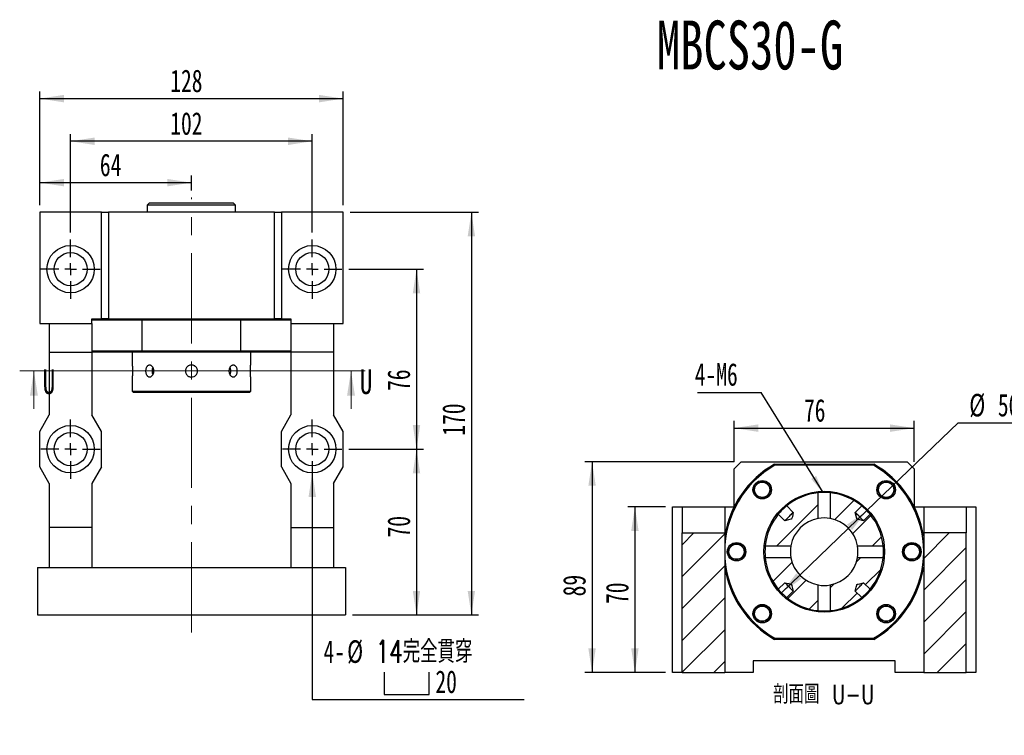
# Model space of a CAD drawing. Header units: millimetres. Extents: x 22 to 280, y 8 to 200.
# Tile 2 of 4: x 33 to 172, y 100 to 200. Entities that reach past the tile are written whole.
import ezdxf

# ---------------------------------------------------------------- set-up
doc = ezdxf.new("R2010")
doc.units = ezdxf.units.MM
doc.linetypes.add('CENTERX2', pattern=[20.32, 12.7, -2.54, 2.54, -2.54])
doc.layers.add('圖層0', color=7, linetype='Continuous')
doc.styles.add('SLDTEXTSTYLE0', font='TXT', dxfattribs={"width": 0.7})
doc.styles.add('SLDTEXTSTYLE1', font='TXT', dxfattribs={"width": 0.7, "bigfont": 'bigfont'})
doc.styles.add('SLDTEXTSTYLE3', font='TXT', dxfattribs={"width": 0.75})
doc.styles.add('SLDTEXTSTYLE4', font='TXT', dxfattribs={"width": 0.75, "bigfont": 'bigfont'})
doc.dimstyles.new('SLDDIMSTYLE2', dxfattribs={"dimtxt": 0.18, "dimasz": 2.5, "dimexe": 0, "dimexo": 0.0625, "dimgap": 0, "dimtad": 0, "dimtih": 1, "dimtoh": 1, "dimdec": 0, "dimrnd": 1e-09, "dimzin": 0, "dimdsep": 46, "dimtxsty": 'Standard', "dimsah": 1, "dimcen": 0.09, "dimadec": 0, "dimazin": 0, "dimtfac": 2.5, "dimtdec": 0, "dimtofl": 0, "dimtmove": 0, "dimatfit": 3, "dimfxl": 0, "dimfrac": 2, "dimtolj": 1, "dimtzin": 0, "dimarcsym": 0})
doc.dimstyles.new('SLDDIMSTYLE3', dxfattribs={"dimtxt": 3.389974, "dimasz": 2.5, "dimexe": 0, "dimexo": 0.0625, "dimgap": 0.847493, "dimtad": 1, "dimlfac": 3, "dimrnd": 1e-09, "dimzin": 12, "dimdsep": 46, "dimtxsty": 'SLDTEXTSTYLE0', "dimsah": 1, "dimcen": 0.09, "dimadec": 0, "dimazin": 3, "dimtfac": 1, "dimtofl": 0, "dimtmove": 0, "dimatfit": 3, "dimfxl": 0, "dimfrac": 2, "dimtolj": 1, "dimtzin": 12, "dimarcsym": 0})
doc.dimstyles.new('SLDDIMSTYLE4', dxfattribs={"dimtxt": 3.389974, "dimasz": 2.5, "dimexe": 0, "dimexo": 0.0625, "dimgap": 0.847493, "dimtad": 0, "dimtih": 1, "dimtoh": 1, "dimlfac": 3, "dimrnd": 1e-09, "dimzin": 12, "dimdsep": 46, "dimtxsty": 'SLDTEXTSTYLE0', "dimsah": 1, "dimcen": 0, "dimadec": 0, "dimazin": 3, "dimtfac": 1, "dimtofl": 0, "dimtmove": 0, "dimatfit": 3, "dimfxl": 0, "dimfrac": 2, "dimtolj": 1, "dimtzin": 12, "dimarcsym": 0})
doc.dimstyles.new('SLDDIMSTYLE5', dxfattribs={"dimtxt": 3.389974, "dimasz": 2.5, "dimexe": 0, "dimexo": 0.0625, "dimgap": 0.847493, "dimtad": 0, "dimtih": 1, "dimtoh": 1, "dimlfac": 3, "dimrnd": 1e-09, "dimzin": 12, "dimdsep": 46, "dimtxsty": 'SLDTEXTSTYLE0', "dimsah": 1, "dimcen": 0, "dimadec": 0, "dimazin": 3, "dimtfac": 1, "dimtmove": 0, "dimatfit": 3, "dimfxl": 0, "dimfrac": 2, "dimtolj": 1, "dimtzin": 12, "dimarcsym": 0})

# ---------------------------------------------------------------- blocks, each defined once
blk = doc.blocks.new('_D_1')
at = {"layer": '圖層0', "color": 7}
for p, q in [((79.54, 139.84), (90.04, 139.84)), ((89.04, 139.84), (89.04, 116.51)), ((80.04, 116.51), (90.04, 116.51))]:
    blk.add_line(p, q, dxfattribs=at)
for points in [[(89.04, 139.84), (88.52, 136.45), (89.56, 136.45)], [(89.04, 116.51), (89.56, 119.9), (88.52, 119.9)]]:
    blk.add_solid(points, dxfattribs=at)
at = {"layer": '圖層0', "color": 7, "insert": (84.95, 127.42), "char_height": 3.175, "attachment_point": 1, "rotation": 90, "style": 'SLDTEXTSTYLE0'}
blk.add_mtext('70', dxfattribs=at)
blk = doc.blocks.new('_D_2')
at = {"layer": '圖層0', "color": 7}
for p, q in [((79.71, 173.18), (97.76, 173.18)), ((96.76, 173.18), (96.76, 116.51)), ((80.04, 116.51), (97.76, 116.51))]:
    blk.add_line(p, q, dxfattribs=at)
for points in [[(96.76, 173.18), (96.24, 169.79), (97.28, 169.79)], [(96.76, 116.51), (97.28, 119.9), (96.24, 119.9)]]:
    blk.add_solid(points, dxfattribs=at)
at = {"layer": '圖層0', "color": 7, "insert": (92.67, 141.74), "char_height": 3.175, "attachment_point": 1, "rotation": 90, "style": 'SLDTEXTSTYLE0'}
blk.add_mtext('170', dxfattribs=at)
blk = doc.blocks.new('_D_3')
at = {"layer": '圖層0', "color": 7}
for p, q in [((36.04, 174.18), (36.04, 178.35)), ((36.04, 177.35), (57.37, 177.35)), ((57.37, 176.25), (57.37, 178.35))]:
    blk.add_line(p, q, dxfattribs=at)
for points in [[(36.04, 177.35), (39.43, 176.83), (39.43, 177.87)], [(57.37, 177.35), (53.98, 177.87), (53.98, 176.83)]]:
    blk.add_solid(points, dxfattribs=at)
at = {"layer": '圖層0', "color": 7, "insert": (44.49, 181.44), "char_height": 3.175, "attachment_point": 1, "style": 'SLDTEXTSTYLE0'}
blk.add_mtext('64', dxfattribs=at)
blk = doc.blocks.new('_D_4')
at = {"layer": '圖層0', "color": 7}
for p, q in [((36.04, 174.18), (36.04, 190.18)), ((78.71, 174.18), (78.71, 190.18)), ((36.04, 189.18), (78.71, 189.18))]:
    blk.add_line(p, q, dxfattribs=at)
for points in [[(36.04, 189.18), (39.43, 188.65), (39.43, 189.7)], [(78.71, 189.18), (75.32, 189.7), (75.32, 188.65)]]:
    blk.add_solid(points, dxfattribs=at)
at = {"layer": '圖層0', "color": 7, "insert": (54.39, 193.27), "char_height": 3.175, "attachment_point": 1, "style": 'SLDTEXTSTYLE0'}
blk.add_mtext('128', dxfattribs=at)
blk = doc.blocks.new('SW_SYMBOL_HOLE_SPOT')
at = {"layer": '圖層0', "color": 0}
for p, q in [((0, 875), (0, 75)), ((1600, 75), (1600, 875)), ((0, 75), (1600, 75))]:
    blk.add_line(p, q, dxfattribs=at)
blk = doc.blocks.new('_D_5')
at = {"layer": '圖層0'}
for p, q in [((74.37, 136.51), (74.37, 104.62)), ((74.37, 104.62), (104.21, 104.62))]:
    blk.add_line(p, q, dxfattribs=at)
blk.add_solid([(74.37, 136.51), (73.85, 133.12), (74.9, 133.12)], dxfattribs=at)
at = {"layer": '圖層0', "xscale": 0.003964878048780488, "yscale": 0.003964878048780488, "zscale": 0.003964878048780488}
blk.add_blockref('SW_SYMBOL_HOLE_SPOT', (84.5, 105.01), dxfattribs=at)
at = {"layer": '圖層0', "char_height": 3.175, "attachment_point": 1}
for s, insert, style in [('4-', (75.96, 112.95), 'SLDTEXTSTYLE0'), ('%%c', (79.28, 112.95), 'SLDTEXTSTYLE0'), ('14\\M+18AAE\\M+19153\\M+18AD1\\M+190FA', (83.3, 112.95), 'SLDTEXTSTYLE1'), ('20', (91.7, 108.71), 'SLDTEXTSTYLE0')]:
    blk.add_mtext(s, dxfattribs=dict(at, insert=insert, style=style))
blk = doc.blocks.new('_D_6')
at = {"layer": '圖層0', "color": 7}
for p, q in [((40.37, 170.34), (40.37, 184.18)), ((74.37, 183.18), (40.37, 183.18)), ((74.37, 170.34), (74.37, 184.18))]:
    blk.add_line(p, q, dxfattribs=at)
for points in [[(40.37, 183.18), (43.76, 182.65), (43.76, 183.7)], [(74.37, 183.18), (70.98, 183.7), (70.98, 182.65)]]:
    blk.add_solid(points, dxfattribs=at)
at = {"layer": '圖層0', "color": 7, "insert": (54.39, 187.27), "char_height": 3.175, "attachment_point": 1, "style": 'SLDTEXTSTYLE0'}
blk.add_mtext('102', dxfattribs=at)
blk = doc.blocks.new('_D_7')
at = {"layer": '圖層0', "color": 7}
for p, q in [((79.54, 165.18), (90.04, 165.18)), ((89.04, 165.18), (89.04, 139.84)), ((79.54, 139.84), (90.04, 139.84))]:
    blk.add_line(p, q, dxfattribs=at)
for points in [[(89.04, 165.18), (88.52, 161.79), (89.56, 161.79)], [(89.04, 139.84), (89.56, 143.23), (88.52, 143.23)]]:
    blk.add_solid(points, dxfattribs=at)
at = {"layer": '圖層0', "color": 7, "insert": (84.95, 148.04), "char_height": 3.175, "attachment_point": 1, "rotation": 90, "style": 'SLDTEXTSTYLE0'}
blk.add_mtext('76', dxfattribs=at)
blk = doc.blocks.new('SW_CENTERMARKSYMBOL_2')
at = {"layer": '圖層0', "color": 0}
for p, q in [((0, 1.67), (0, 4.17)), ((-1.67, 0), (-4.17, 0)), ((0, 0), (-0.83, 0)), ((0, 0), (0, 0.83)), ((0, 0), (0, -0.83)), ((0, 0), (0.83, 0)), ((1.67, 0), (4.17, 0)), ((0, -1.67), (0, -4.17))]:
    blk.add_line(p, q, dxfattribs=at)
blk = doc.blocks.new('SW_CENTERMARKSYMBOL_3')
at = {"layer": '圖層0', "color": 0}
for p, q in [((0, 1.67), (0, 4.17)), ((-1.67, 0), (-4.17, 0)), ((0, 0), (-0.83, 0)), ((0, 0), (0, 0.83)), ((0, 0), (0, -0.83)), ((0, 0), (0.83, 0)), ((1.67, 0), (4.17, 0)), ((0, -1.67), (0, -4.17))]:
    blk.add_line(p, q, dxfattribs=at)
blk = doc.blocks.new('SW_CENTERMARKSYMBOL_4')
at = {"layer": '圖層0', "color": 0}
for p, q in [((0, 1.67), (0, 4.17)), ((-1.67, 0), (-4.17, 0)), ((0, 0), (-0.83, 0)), ((0, 0), (0, 0.83)), ((0, 0), (0, -0.83)), ((0, 0), (0.83, 0)), ((1.67, 0), (4.17, 0)), ((0, -1.67), (0, -4.17))]:
    blk.add_line(p, q, dxfattribs=at)
blk = doc.blocks.new('SW_CENTERMARKSYMBOL_5')
at = {"layer": '圖層0', "color": 0}
for p, q in [((0, 1.67), (0, 4.17)), ((-1.67, 0), (-4.17, 0)), ((0, 0), (-0.83, 0)), ((0, 0), (0, 0.83)), ((0, 0), (0, -0.83)), ((0, 0), (0.83, 0)), ((1.67, 0), (4.17, 0)), ((0, -1.67), (0, -4.17))]:
    blk.add_line(p, q, dxfattribs=at)
blk = doc.blocks.new('_D_8')
at = {"layer": '圖層0', "color": 7}
for p, q in [((124.07, 131.74), (118.77, 131.74)), ((119.77, 131.74), (119.77, 108.41)), ((124.07, 108.41), (118.77, 108.41))]:
    blk.add_line(p, q, dxfattribs=at)
for points in [[(119.77, 131.74), (119.25, 128.35), (120.29, 128.35)], [(119.77, 108.41), (120.29, 111.8), (119.25, 111.8)]]:
    blk.add_solid(points, dxfattribs=at)
at = {"layer": '圖層0', "color": 7, "insert": (115.68, 118.06), "char_height": 3.175, "attachment_point": 1, "rotation": 90, "style": 'SLDTEXTSTYLE0'}
blk.add_mtext('70', dxfattribs=at)
blk = doc.blocks.new('_D_9')
at = {"layer": '圖層0', "color": 7}
for p, q in [((133.73, 138.08), (112.74, 138.08)), ((113.74, 138.08), (113.74, 108.41)), ((124.07, 108.41), (112.74, 108.41))]:
    blk.add_line(p, q, dxfattribs=at)
for points in [[(113.74, 138.08), (113.22, 134.69), (114.26, 134.69)], [(113.74, 108.41), (114.26, 111.8), (113.22, 111.8)]]:
    blk.add_solid(points, dxfattribs=at)
at = {"layer": '圖層0', "color": 7, "insert": (109.65, 119.13), "char_height": 3.175, "attachment_point": 1, "rotation": 90, "style": 'SLDTEXTSTYLE0'}
blk.add_mtext('89', dxfattribs=at)
blk = doc.blocks.new('_D_10')
at = {"layer": '圖層0', "color": 7}
for p, q in [((133.73, 138.08), (133.73, 143.81)), ((133.73, 142.81), (159.07, 142.81)), ((159.07, 138.08), (159.07, 143.81))]:
    blk.add_line(p, q, dxfattribs=at)
for points in [[(133.73, 142.81), (137.12, 142.28), (137.12, 143.33)], [(159.07, 142.81), (155.68, 143.33), (155.68, 142.28)]]:
    blk.add_solid(points, dxfattribs=at)
at = {"layer": '圖層0', "color": 7, "insert": (143.56, 146.9), "char_height": 3.175, "attachment_point": 1, "style": 'SLDTEXTSTYLE0'}
blk.add_mtext('76', dxfattribs=at)
blk = doc.blocks.new('_D_11')
at = {"layer": '圖層0', "color": 7}
for p, q in [((152.4, 131.19), (165.23, 143.54)), ((165.23, 143.54), (174.82, 143.54)), ((140.4, 119.63), (152.4, 131.19))]:
    blk.add_line(p, q, dxfattribs=at)
for points in [[(152.4, 131.19), (149.6, 129.22), (150.32, 128.46)], [(140.4, 119.63), (143.2, 121.61), (142.48, 122.36)]]:
    blk.add_solid(points, dxfattribs=at)
at = {"layer": '圖層0', "color": 7, "char_height": 3.175, "attachment_point": 1, "style": 'SLDTEXTSTYLE0'}
for s, insert in [('%%c', (166.82, 147.63)), ('50', (170.84, 147.63))]:
    blk.add_mtext(s, dxfattribs=dict(at, insert=insert))
blk = doc.blocks.new('SW_NOTE_1')
at = {"layer": '圖層0', "color": 0}
blk.add_line((-8.96, 0), (0, 0), dxfattribs=at)
at = {"layer": '圖層0', "color": 0, "insert": (-9.34, 4.14), "char_height": 3.175, "attachment_point": 1, "style": 'SLDTEXTSTYLE0'}
blk.add_mtext('4-M6', dxfattribs=at)

msp = doc.modelspace()

# ---------------------------------------------------------------- hatches: boundary and pattern name
at = {"layer": '圖層0', "linetype": 'Continuous', "lineweight": 18}
h = msp.add_hatch(dxfattribs=at)
h.set_pattern_fill('ANSI31', color=256, style=0)
edge = h.paths.add_edge_path(flags=0)
edge.add_line((141.1271, 131.8637), (142.0404, 130.9504))
edge.add_spline(control_points=[(142.0404, 130.9504), (141.9629, 130.6396), (141.982, 130.2843), (141.8015, 130.0196), (141.7995, 130.0168), (141.7971, 130.0142), (141.7943, 130.0121), (141.7899, 130.0088), (141.7849, 130.0066), (141.7798, 130.0046), (141.7555, 129.9952), (141.7299, 129.9896), (141.7047, 129.9831), (141.6042, 129.9571), (141.5034, 129.9322), (141.4027, 129.9071), (141.2225, 129.862), (141.0424, 129.8171), (140.8622, 129.7722)], knot_values=[0.00172318, 0.00172318, 0.00172318, 0.00172318, 0.00460598, 0.00460598, 0.00460598, 0.00463586, 0.00463586, 0.00463586, 0.0046824, 0.0046824, 0.0046824, 0.00490523, 0.00490523, 0.00490523, 0.0057928, 0.0057928, 0.0057928, 0.00738073, 0.00738073, 0.00738073, 0.00738073], weights=[1, 1, 1, 1, 1, 1, 1, 1, 1, 1, 1, 1, 1, 1, 1, 1, 1, 1, 1], degree=3, periodic=0)
edge.add_line((140.8622, 129.7722), (139.9489, 130.6855))
edge.add_arc((146.4011, 125.4115), 8.3333, 140.737796, 174.146997)
edge.add_line((138.1112, 126.2613), (141.7277, 126.2613))
edge.add_arc((146.4011, 125.4115), 4.75, 100.306062, 169.693938, ccw=False)
edge.add_line((145.5513, 130.0849), (145.5513, 133.7014))
edge.add_arc((146.4011, 125.4115), 8.3333, 95.853003, 129.262204)
h = msp.add_hatch(dxfattribs=at)
h.set_pattern_fill('ANSI31', color=256, style=0)
edge = h.paths.add_edge_path(flags=0)
edge.add_line((152.8532, 130.6855), (151.9399, 129.7722))
edge.add_spline(control_points=[(151.9399, 129.7722), (151.8822, 129.7866), (151.8245, 129.801), (151.7668, 129.8154), (151.6428, 129.8463), (151.5187, 129.8773), (151.3947, 129.9083), (151.3305, 129.9243), (151.2664, 129.9403), (151.2023, 129.9565), (151.1691, 129.9648), (151.1359, 129.9732), (151.1028, 129.9817), (151.0856, 129.9862), (151.0683, 129.9906), (151.0512, 129.9955), (151.0421, 129.998), (151.0331, 130.0006), (151.0242, 130.0039), (151.0193, 130.0057), (151.0144, 130.0077), (151.01, 130.0106), (151.0068, 130.0126), (151.0039, 130.0153), (151.0016, 130.0183), (150.9982, 130.0228), (150.9959, 130.0281), (150.9939, 130.0333), (150.9845, 130.0581), (150.9788, 130.0841), (150.9721, 130.1098), (150.9457, 130.2121), (150.9204, 130.3147), (150.8948, 130.4173), (150.8503, 130.595), (150.806, 130.7727), (150.7617, 130.9504)], knot_values=[0.00166299, 0.00166299, 0.00166299, 0.00166299, 0.00219827, 0.00219827, 0.00219827, 0.00334891, 0.00334891, 0.00334891, 0.00394385, 0.00394385, 0.00394385, 0.00425184, 0.00425184, 0.00425184, 0.00441202, 0.00441202, 0.00441202, 0.00449679, 0.00449679, 0.00449679, 0.00454408, 0.00454408, 0.00454408, 0.00457886, 0.00457886, 0.00457886, 0.00462949, 0.00462949, 0.00462949, 0.00486928, 0.00486928, 0.00486928, 0.00582463, 0.00582463, 0.00582463, 0.00748028, 0.00748028, 0.00748028, 0.00748028], weights=[1, 1, 1, 1, 1, 1, 1, 1, 1, 1, 1, 1, 1, 1, 1, 1, 1, 1, 1, 1, 1, 1, 1, 1, 1, 1, 1, 1, 1, 1, 1, 1, 1, 1, 1, 1, 1], degree=3, periodic=0)
edge.add_line((150.7617, 130.9504), (151.675, 131.8637))
edge.add_arc((146.4011, 125.4115), 8.3333, 50.737796, 84.146997)
edge.add_line((147.2509, 133.7014), (147.2509, 130.0849))
edge.add_arc((146.4011, 125.4115), 4.75, 10.306062, 79.693938, ccw=False)
edge.add_line((151.0744, 126.2613), (154.6909, 126.2613))
edge.add_arc((146.4011, 125.4115), 8.3333, 5.853003, 39.262204)
h = msp.add_hatch(dxfattribs=at)
h.set_pattern_fill('ANSI31', color=256, style=0)
h.paths.add_polyline_path([(126.4011, 128.0782), (126.4011, 108.4115), (132.4011, 108.4115), (132.4011, 128.0782)], flags=0)
h = msp.add_hatch(dxfattribs=at)
h.set_pattern_fill('ANSI31', color=256, style=0)
h.paths.add_polyline_path([(166.4011, 128.0782), (160.4011, 128.0782), (160.4011, 108.4115), (166.4011, 108.4115)], flags=0)
h = msp.add_hatch(dxfattribs=at)
h.set_pattern_fill('ANSI31', color=256, style=0)
edge = h.paths.add_edge_path(flags=0)
edge.add_spline(control_points=[(140.8622, 121.0509), (141.0399, 121.0066), (141.2176, 120.9623), (141.3953, 120.9178), (141.4979, 120.8922), (141.6005, 120.8669), (141.7028, 120.8405), (141.7285, 120.8338), (141.7545, 120.8281), (141.7793, 120.8187), (141.7845, 120.8167), (141.7898, 120.8144), (141.7943, 120.811), (141.7973, 120.8087), (141.8, 120.8058), (141.802, 120.8026), (141.8049, 120.7982), (141.8069, 120.7933), (141.8087, 120.7884), (141.812, 120.7795), (141.8146, 120.7705), (141.8171, 120.7614), (141.822, 120.7443), (141.8264, 120.727), (141.8309, 120.7098), (141.8394, 120.6767), (141.8478, 120.6435), (141.8561, 120.6103), (141.8723, 120.5462), (141.8883, 120.4821), (141.9043, 120.4179), (141.9353, 120.2939), (141.9663, 120.1698), (141.9972, 120.0458), (142.0116, 119.9881), (142.026, 119.9304), (142.0404, 119.8727)], knot_values=[0.00215624, 0.00215624, 0.00215624, 0.00215624, 0.00380471, 0.00380471, 0.00380471, 0.0047559, 0.0047559, 0.0047559, 0.00499466, 0.00499466, 0.00499466, 0.00504506, 0.00504506, 0.00504506, 0.00507969, 0.00507969, 0.00507969, 0.00512678, 0.00512678, 0.00512678, 0.00521118, 0.00521118, 0.00521118, 0.00537067, 0.00537067, 0.00537067, 0.00567732, 0.00567732, 0.00567732, 0.00626967, 0.00626967, 0.00626967, 0.00741532, 0.00741532, 0.00741532, 0.00794828, 0.00794828, 0.00794828, 0.00794828], weights=[1, 1, 1, 1, 1, 1, 1, 1, 1, 1, 1, 1, 1, 1, 1, 1, 1, 1, 1, 1, 1, 1, 1, 1, 1, 1, 1, 1, 1, 1, 1, 1, 1, 1, 1, 1, 1], degree=3, periodic=0)
edge.add_line((142.0404, 119.8727), (141.1271, 118.9594))
edge.add_arc((146.4011, 125.4115), 8.3333, 230.737796, 264.146997)
edge.add_line((145.5513, 117.1217), (145.5513, 120.7382))
edge.add_arc((146.4011, 125.4115), 4.75, 190.306062, 259.693938, ccw=False)
edge.add_line((141.7277, 124.5617), (138.1112, 124.5617))
edge.add_arc((146.4011, 125.4115), 8.3333, 185.853003, 219.262204)
edge.add_line((139.9489, 120.1376), (140.8622, 121.0509))
h = msp.add_hatch(dxfattribs=at)
h.set_pattern_fill('ANSI31', color=256, style=0)
edge = h.paths.add_edge_path(flags=0)
edge.add_arc((146.4011, 125.4115), 8.3333, 275.853003, 309.262204)
edge.add_line((151.675, 118.9594), (150.7617, 119.8727))
edge.add_spline(control_points=[(150.7617, 119.8727), (150.806, 120.0504), (150.8503, 120.2281), (150.8948, 120.4058), (150.9204, 120.5083), (150.9457, 120.611), (150.9721, 120.7133), (150.9788, 120.739), (150.9845, 120.765), (150.9939, 120.7898), (150.9959, 120.795), (150.9982, 120.8003), (151.0016, 120.8047), (151.0039, 120.8078), (151.0068, 120.8105), (151.01, 120.8125), (151.0144, 120.8154), (151.0193, 120.8174), (151.0242, 120.8192), (151.0331, 120.8225), (151.0421, 120.8251), (151.0512, 120.8276), (151.0683, 120.8325), (151.0856, 120.8369), (151.1028, 120.8414), (151.1359, 120.8499), (151.1691, 120.8583), (151.2023, 120.8666), (151.2664, 120.8828), (151.3305, 120.8988), (151.3947, 120.9148), (151.5187, 120.9458), (151.6428, 120.9768), (151.7668, 121.0077), (151.8245, 121.0221), (151.8822, 121.0365), (151.9399, 121.0509)], knot_values=[0.00215624, 0.00215624, 0.00215624, 0.00215624, 0.00380471, 0.00380471, 0.00380471, 0.0047559, 0.0047559, 0.0047559, 0.00499466, 0.00499466, 0.00499466, 0.00504506, 0.00504506, 0.00504506, 0.00507969, 0.00507969, 0.00507969, 0.00512678, 0.00512678, 0.00512678, 0.00521118, 0.00521118, 0.00521118, 0.00537067, 0.00537067, 0.00537067, 0.00567732, 0.00567732, 0.00567732, 0.00626967, 0.00626967, 0.00626967, 0.00741532, 0.00741532, 0.00741532, 0.00794828, 0.00794828, 0.00794828, 0.00794828], weights=[1, 1, 1, 1, 1, 1, 1, 1, 1, 1, 1, 1, 1, 1, 1, 1, 1, 1, 1, 1, 1, 1, 1, 1, 1, 1, 1, 1, 1, 1, 1, 1, 1, 1, 1, 1, 1], degree=3, periodic=0)
edge.add_line((151.9399, 121.0509), (152.8532, 120.1376))
edge.add_arc((146.4011, 125.4115), 8.3333, 320.737796, 354.146997)
edge.add_line((154.6909, 124.5617), (151.0744, 124.5617))
edge.add_arc((146.4011, 125.4115), 4.75, 280.306062, 349.693938, ccw=False)
edge.add_line((147.2509, 120.7382), (147.2509, 117.1217))

# ---------------------------------------------------------------- linework, layer by layer
at = {"color": 7, "linetype": 'Continuous', "lineweight": 25}
for p, q in [((36.0409, 173.1761), (36.0409, 157.5094)), ((44.7076, 173.1761), (36.0409, 173.1761)), ((44.7076, 158.1761), (44.7076, 173.1761)), ((44.7076, 173.1761), (45.7076, 173.1761)), ((69.0409, 173.1761), (45.7076, 173.1761)), ((45.7076, 173.1761), (45.7076, 158.1761)), ((51.4909, 174.5094), (51.1576, 174.1761)), ((51.1576, 174.1761), (51.1576, 173.1761)), ((63.5909, 174.1761), (51.1576, 174.1761)), ((51.4909, 174.5094), (63.2576, 174.5094)), ((63.5909, 174.1761), (63.2576, 174.5094)), ((63.5909, 173.1761), (63.5909, 174.1761)), ((69.0409, 158.1761), (69.0409, 173.1761)), ((69.0409, 173.1761), (70.0409, 173.1761)), ((70.0409, 173.1761), (70.0409, 158.1761)), ((78.7076, 173.1761), (70.0409, 173.1761)), ((78.7076, 157.5094), (78.7076, 173.1761)), ((43.3743, 157.5094), (43.3743, 158.1761)), ((43.3743, 158.1761), (44.7076, 158.1761)), ((50.4041, 158.0094), (43.3743, 158.0094)), ((45.7076, 158.1761), (44.7076, 158.1761)), ((45.7076, 158.1761), (69.0409, 158.1761)), ((64.3444, 158.0094), (50.4041, 158.0094)), ((50.4041, 158.0094), (50.4041, 153.6761)), ((64.3444, 153.6761), (64.3444, 158.0094)), ((71.3743, 158.0094), (64.3444, 158.0094)), ((70.0409, 158.1761), (69.0409, 158.1761)), ((70.0409, 158.1761), (71.3743, 158.1761)), ((71.3743, 158.1761), (71.3743, 157.5094)), ((36.0409, 157.5094), (37.3743, 157.5094)), ((37.3743, 157.5094), (43.3743, 157.5094)), ((37.3743, 157.5094), (37.3743, 153.5094)), ((43.3743, 157.5094), (43.3743, 153.5094)), ((71.3743, 157.5094), (77.3743, 157.5094)), ((71.3743, 157.5094), (71.3743, 153.5094)), ((77.3743, 157.5094), (78.7076, 157.5094)), ((77.3743, 157.5094), (77.3743, 153.5094)), ((37.3743, 153.5094), (43.3743, 153.5094)), ((37.3743, 153.5094), (37.3743, 144.6761)), ((43.3743, 153.6761), (50.4041, 153.6761)), ((50.4481, 153.5094), (43.3743, 153.5094)), ((43.3743, 153.5094), (43.3743, 144.6761)), ((49.0409, 153.5094), (49.0409, 151.6927)), ((50.4041, 153.6761), (64.3444, 153.6761)), ((64.3005, 153.5094), (50.4481, 153.5094)), ((71.3743, 153.5094), (64.3005, 153.5094)), ((64.3444, 153.6761), (71.3743, 153.6761)), ((65.7076, 151.6911), (65.7076, 153.5094)), ((77.3743, 153.5094), (71.3743, 153.5094)), ((71.3743, 153.5094), (71.3743, 144.6761)), ((77.3743, 153.5094), (77.3743, 144.6761)), ((49.0409, 149.9944), (49.0409, 148.0094)), ((65.7076, 148.0094), (65.7076, 149.9927)), ((49.0409, 148.0094), (49.2076, 147.8427)), ((49.0409, 148.0094), (65.7076, 148.0094)), ((65.5409, 147.8427), (49.2076, 147.8427)), ((65.5409, 147.8427), (65.7076, 148.0094)), ((36.0409, 142.3427), (37.3743, 144.6761)), ((44.7076, 142.3427), (43.3743, 144.6761)), ((70.0409, 142.3427), (71.3743, 144.6761)), ((78.7076, 142.3427), (77.3743, 144.6761)), ((36.0409, 137.3427), (36.0409, 142.3427)), ((44.7076, 137.3427), (44.7076, 142.3427)), ((70.0409, 137.3427), (70.0409, 142.3427)), ((78.7076, 137.3427), (78.7076, 142.3427)), ((37.3743, 135.0094), (36.0409, 137.3427)), ((44.7076, 137.3427), (43.3743, 135.0094)), ((70.0409, 137.3427), (71.3743, 135.0094)), ((77.3743, 135.0094), (78.7076, 137.3427)), ((134.7344, 138.0782), (133.7344, 137.0782)), ((134.7344, 138.0782), (158.0677, 138.0782)), ((139.4309, 137.7449), (153.3712, 137.7449)), ((153.3273, 137.5782), (139.4749, 137.5782)), ((159.0677, 137.0782), (158.0677, 138.0782)), ((133.7344, 131.7558), (133.7344, 137.0782)), ((159.0677, 137.0782), (159.0677, 131.7558)), ((37.3743, 135.0094), (37.3743, 128.8427)), ((43.3743, 135.0094), (43.3743, 128.8427)), ((71.3743, 135.0094), (71.3743, 128.8427)), ((77.3743, 135.0094), (77.3743, 128.8427)), ((138.4266, 134.951), (138.5659, 134.817)), ((145.5513, 130.0849), (145.5513, 133.7014)), ((147.2509, 133.7014), (147.2509, 130.0849)), ((155.9405, 133.386), (155.7778, 133.2167)), ((125.0677, 108.4115), (125.0677, 131.7449)), ((125.0677, 131.7449), (126.4011, 131.7449)), ((126.4011, 131.7449), (132.4011, 131.7449)), ((126.4011, 131.7449), (126.4011, 128.0782)), ((132.4011, 131.7449), (132.4011, 128.0782)), ((132.4011, 131.7449), (133.7289, 131.7449)), ((141.1271, 131.8637), (142.0404, 130.9504)), ((150.7617, 130.9504), (151.675, 131.8637)), ((159.0732, 131.7449), (160.4011, 131.7449)), ((160.4011, 131.7449), (166.4011, 131.7449)), ((160.4011, 131.7449), (160.4011, 128.0782)), ((166.4011, 131.7449), (166.4011, 128.0782)), ((166.4011, 131.7449), (167.7344, 131.7449)), ((167.7344, 131.7449), (167.7344, 108.4115)), ((140.8622, 129.7722), (139.9489, 130.6855)), ((152.8532, 130.6855), (151.9399, 129.7722)), ((43.3743, 128.8427), (37.3743, 128.8427)), ((37.3743, 128.8427), (37.3743, 123.1761)), ((43.3743, 128.8427), (43.3743, 123.1761)), ((71.3743, 128.8427), (77.3743, 128.8427)), ((71.3743, 128.8427), (71.3743, 123.1761)), ((77.3743, 128.8427), (77.3743, 123.1761)), ((126.4011, 128.0782), (132.4011, 128.0782)), ((126.4011, 108.4115), (126.4011, 128.0782)), ((132.4011, 128.0782), (132.4011, 108.4115)), ((160.4011, 128.0782), (160.4011, 108.4115)), ((166.4011, 128.0782), (160.4011, 128.0782)), ((166.4011, 108.4115), (166.4011, 128.0782)), ((134.0168, 126.5182), (134.1675, 126.5211)), ((138.1112, 126.2613), (141.7277, 126.2613)), ((151.0744, 126.2613), (154.6909, 126.2613)), ((141.7277, 124.5617), (138.1112, 124.5617)), ((154.6909, 124.5617), (151.0744, 124.5617)), ((158.7853, 124.3049), (158.5718, 124.3007)), ((35.7076, 123.1761), (35.7076, 116.5094)), ((35.7076, 123.1761), (79.0409, 123.1761)), ((79.0409, 123.1761), (79.0409, 116.5094)), ((139.9489, 120.1376), (140.8622, 121.0509)), ((145.5513, 117.1217), (145.5513, 120.7382)), ((147.2509, 120.7382), (147.2509, 117.1217)), ((151.9399, 121.0509), (152.8532, 120.1376)), ((142.0404, 119.8727), (141.1271, 118.9594)), ((151.675, 118.9594), (150.7617, 119.8727)), ((35.7076, 116.5094), (79.0409, 116.5094)), ((136.8616, 117.4371), (136.9662, 117.5459)), ((154.3755, 115.8721), (154.2362, 116.006)), ((153.3712, 113.0782), (139.4309, 113.0782)), ((139.4749, 113.2449), (153.3273, 113.2449)), ((156.4011, 110.0782), (136.4011, 110.0782)), ((136.4011, 110.0782), (136.4011, 108.4115)), ((156.4011, 108.4115), (156.4011, 110.0782)), ((126.4011, 108.4115), (125.0677, 108.4115)), ((126.4011, 108.4115), (132.4011, 108.4115)), ((136.4011, 108.4115), (132.4011, 108.4115)), ((160.4011, 108.4115), (156.4011, 108.4115)), ((160.4011, 108.4115), (166.4011, 108.4115)), ((167.7344, 108.4115), (166.4011, 108.4115))]:
    msp.add_line(p, q, dxfattribs=at)
at = {"color": 7, "linetype": 'Continuous', "lineweight": 18}
for p, q in [((81.8247, 150.8609), (33.2065, 150.8609)), ((35.2065, 145.5409), (35.2065, 150.8609)), ((79.8247, 145.5409), (79.8247, 150.8609))]:
    msp.add_line(p, q, dxfattribs=at)
at = {"color": 7, "linetype": 'Continuous', "lineweight": 25, "flags": 128}
for points in [[(142.0404, 130.9504), (142.0232, 130.9332), (141.9782, 130.8881), (141.9074, 130.8174), (141.8144, 130.7244), (141.7037, 130.6136), (141.5806, 130.4906), (141.4513, 130.3613), (141.322, 130.232), (141.199, 130.1089), (141.0882, 129.9982), (140.9952, 129.9052), (140.9245, 129.8344), (140.8794, 129.7894), (140.8622, 129.7722)], [(142.0404, 130.9504), (141.9841, 130.6298), (141.9264, 130.3095), (141.8015, 130.0196), (141.7943, 130.0121), (141.7798, 130.0046), (141.7047, 129.9831), (141.4027, 129.9071), (140.8622, 129.7722)], [(151.9399, 129.7722), (151.9227, 129.7894), (151.8777, 129.8344), (151.8069, 129.9052), (151.7139, 129.9982), (151.6032, 130.1089), (151.4801, 130.232), (151.3508, 130.3613), (151.2215, 130.4906), (151.0985, 130.6136), (150.9877, 130.7244), (150.8947, 130.8174), (150.824, 130.8881), (150.7789, 130.9332), (150.7617, 130.9504)], [(151.9399, 129.7722), (151.7668, 129.8154), (151.3947, 129.9083), (151.2023, 129.9565), (151.1028, 129.9817), (151.0512, 129.9955), (151.0242, 130.0039), (151.01, 130.0106), (151.0016, 130.0183), (150.9939, 130.0333), (150.9721, 130.1098), (150.8948, 130.4173), (150.7617, 130.9504)], [(140.8622, 121.0509), (140.8794, 121.0337), (140.9245, 120.9886), (140.9952, 120.9179), (141.0882, 120.8249), (141.199, 120.7141), (141.322, 120.5911), (141.4513, 120.4618), (141.5806, 120.3325), (141.7037, 120.2094), (141.8144, 120.0987), (141.9074, 120.0057), (141.9782, 119.9349), (142.0232, 119.8899), (142.0404, 119.8727)], [(140.8622, 121.0509), (141.3953, 120.9178), (141.7028, 120.8405), (141.7793, 120.8187), (141.7943, 120.811), (141.802, 120.8026), (141.8087, 120.7884), (141.8171, 120.7614), (141.8309, 120.7098), (141.8561, 120.6103), (141.9043, 120.4179), (141.9972, 120.0458), (142.0404, 119.8727)], [(150.7617, 119.8727), (150.7789, 119.8899), (150.824, 119.9349), (150.8947, 120.0057), (150.9877, 120.0987), (151.0985, 120.2094), (151.2215, 120.3325), (151.3508, 120.4618), (151.4801, 120.5911), (151.6032, 120.7141), (151.7139, 120.8249), (151.8069, 120.9179), (151.8777, 120.9886), (151.9227, 121.0337), (151.9399, 121.0509)], [(150.7617, 119.8727), (150.8948, 120.4058), (150.9721, 120.7133), (150.9939, 120.7898), (151.0016, 120.8047), (151.01, 120.8125), (151.0242, 120.8192), (151.0512, 120.8276), (151.1028, 120.8414), (151.2023, 120.8666), (151.3947, 120.9148), (151.7668, 121.0077), (151.9399, 121.0509)]]:
    msp.add_lwpolyline(points, dxfattribs=at)
at = {"color": 7, "linetype": 'Continuous', "lineweight": 25}
for centre, radius in [((40.3743, 165.1761), 3.3333), ((74.3743, 165.1761), 3.3333), ((40.3743, 165.1761), 2.3333), ((74.3743, 165.1761), 2.3333), ((40.3743, 139.8427), 3.3333), ((74.3743, 139.8427), 3.3333), ((40.3743, 139.8427), 2.3333), ((74.3743, 139.8427), 2.3333), ((137.6801, 134.1325), 1.3), ((137.6801, 134.1325), 1.1333), ((137.6801, 134.1325), 1.0667), ((155.122, 134.1325), 1.3), ((155.122, 134.1325), 1.1333), ((155.122, 134.1325), 1.0667), ((146.4011, 125.4115), 8.5), ((134.0677, 125.4115), 1.3), ((134.0677, 125.4115), 1.1333), ((134.0677, 125.4115), 1.0667), ((158.7344, 125.4115), 1.3), ((158.7344, 125.4115), 1.1333), ((158.7344, 125.4115), 1.0667), ((137.6801, 116.6906), 1.3), ((137.6801, 116.6906), 1.1333), ((155.122, 116.6906), 1.3), ((155.122, 116.6906), 1.1333), ((137.6801, 116.6906), 1.0667), ((155.122, 116.6906), 1.0667)]:
    msp.add_circle(centre, radius, dxfattribs=at)
for centre, radius, start, end in [((52.934, 150.8427), 1.1007, 152.175095, 207.801636), ((61.8548, 150.857), 1.0586, 359.229688, 27.691557), ((61.855, 150.8285), 1.0584, 332.267232, 0.772085), ((146.4011, 125.4115), 14.1667, 119.472932, 171.202589), ((146.4011, 125.4115), 14, 119.651845, 240.348155), ((146.4011, 125.4115), 14, 299.651845, 60.348155), ((146.4011, 125.4115), 14.1667, 8.797411, 60.527068), ((146.4011, 125.4115), 8.3333, 95.853003, 129.262204), ((146.4011, 125.4118), 8.3331, 84.146843, 95.853157), ((146.4011, 125.4115), 8.3333, 50.737796, 84.146997), ((146.4009, 125.4117), 8.3332, 129.262086, 140.737914), ((146.4012, 125.4117), 8.3332, 39.262086, 50.737914), ((146.4011, 125.4115), 8.3333, 140.737796, 174.146997), ((146.4011, 125.4115), 8.3333, 5.853003, 39.262204), ((146.4011, 125.4115), 4.75, 100.306062, 169.693938), ((146.4011, 125.4116), 4.75, 79.693882, 100.306118), ((146.4011, 125.4115), 4.75, 10.306062, 79.693938), ((146.4009, 125.4115), 8.3332, 174.146869, 185.853131), ((146.401, 125.4115), 4.75, 169.693889, 190.306111), ((146.4011, 125.4115), 4.75, 349.693882, 10.306118), ((146.4013, 125.4115), 8.3331, 354.146843, 5.853157), ((146.4011, 125.4115), 8.3333, 185.853003, 219.262204), ((146.4011, 125.4115), 4.75, 190.306062, 259.693938), ((146.4011, 125.4115), 4.75, 280.306062, 349.693938), ((146.4011, 125.4115), 8.3333, 320.737796, 354.146997), ((146.4011, 125.4115), 14.1667, 188.797411, 240.527068), ((146.4011, 125.4115), 14.1667, 299.472932, 351.202589), ((146.4011, 125.4115), 4.75, 259.693882, 280.306118), ((146.4009, 125.4114), 8.3332, 219.262086, 230.737914), ((146.4012, 125.4114), 8.3332, 309.262086, 320.737914), ((146.4011, 125.4115), 8.3333, 230.737796, 264.146997), ((146.4011, 125.4115), 8.3333, 275.853003, 309.262204), ((146.4011, 125.4114), 8.3332, 264.146869, 275.853131)]:
    msp.add_arc(centre, radius, start, end, dxfattribs=at)
for points in [[(50.4041, 158.0094), (50.4187, 158.065), (50.4334, 158.1205), (50.4481, 158.1761)], [(64.3005, 158.1761), (64.3152, 158.1205), (64.3298, 158.065), (64.3444, 158.0094)], [(50.4481, 153.5094), (50.4334, 153.5649), (50.4187, 153.6205), (50.4041, 153.6761)], [(64.3444, 153.6761), (64.3298, 153.6205), (64.3152, 153.5649), (64.3005, 153.5094)], [(139.4749, 137.5782), (139.4602, 137.6338), (139.4455, 137.6893), (139.4309, 137.7449)], [(153.3712, 137.7449), (153.3566, 137.6893), (153.342, 137.6338), (153.3273, 137.5782)], [(139.4749, 113.2449), (139.4602, 113.1893), (139.4455, 113.1338), (139.4309, 113.0782)], [(153.3712, 113.0782), (153.3566, 113.1338), (153.342, 113.1893), (153.3273, 113.2449)]]:
    msp.add_open_spline(points, degree=3, dxfattribs=at)
for points, knots in [([(49.0409, 151.6927), (49.041, 151.6922), (49.0411, 151.691), (49.042, 151.6819), (49.0435, 151.6671), (49.0455, 151.6463), (49.0489, 151.6112), (49.053, 151.5651), (49.0577, 151.509), (49.0625, 151.4465), (49.0675, 151.3751), (49.0721, 151.2965), (49.0752, 151.2344), (49.078, 151.1696), (49.0804, 151.1018), (49.0823, 151.0322), (49.0841, 150.9382), (49.0846, 150.8424), (49.0839, 150.7472), (49.0824, 150.6532), (49.0798, 150.5613), (49.0763, 150.474), (49.0722, 150.39), (49.0675, 150.3119), (49.0627, 150.2417), (49.0578, 150.177), (49.0531, 150.1213), (49.049, 150.0761), (49.0455, 150.0383), (49.0428, 150.0113), (49.0414, 149.9976), (49.0408, 149.9916), (49.041, 149.9938), (49.0411, 149.9944)], [0, 0, 0, 0, 0.02628491, 0.05275308, 0.07979868, 0.10704347, 0.13332822, 0.18678617, 0.21402189, 0.24039152, 0.29402254, 0.32134786, 0.34777119, 0.37437876, 0.40156884, 0.42896086, 0.45529056, 0.50885098, 0.53614667, 0.56238146, 0.61574012, 0.64292667, 0.66921329, 0.7226723, 0.74990724, 0.77631138, 0.83001573, 0.85738071, 0.88378523, 0.93749833, 0.9648728, 0.99116046, 1, 1, 1, 1]), ([(52.1005, 150.8427), (52.1005, 150.7876), (52.0963, 150.7335), (52.0798, 150.6269), (52.0674, 150.574), (52.035, 150.4731), (52.0153, 150.4252), (51.969, 150.3347), (51.9422, 150.2918), (51.884, 150.215), (51.8524, 150.1805), (51.7844, 150.1196), (51.7485, 150.0937), (51.6749, 150.0522), (51.6367, 150.0361), (51.5591, 150.0147), (51.5205, 150.0094), (51.4436, 150.0094), (51.4049, 150.0148), (51.3308, 150.036), (51.2951, 150.0518), (51.2265, 150.0935), (51.1936, 150.1196), (51.1334, 150.1799), (51.1055, 150.2143), (51.0544, 150.2921), (51.0319, 150.3342), (50.9928, 150.4244), (50.976, 150.4731), (50.9492, 150.574), (50.9391, 150.6259), (50.9255, 150.7328), (50.922, 150.788), (50.922, 150.8968), (50.9253, 150.9509), (50.9389, 151.0585), (50.9491, 151.1111), (50.9757, 151.2114), (50.9923, 151.2598), (51.0318, 151.351), (51.0542, 151.393), (51.1046, 151.4699), (51.1329, 151.5051), (51.1934, 151.5656), (51.2256, 151.5913), (51.2941, 151.6332), (51.3305, 151.6493), (51.4043, 151.6706), (51.4422, 151.676), (51.5201, 151.6761), (51.5588, 151.6707), (51.6356, 151.6497), (51.6741, 151.6337), (51.7483, 151.5919), (51.7838, 151.5664), (51.8514, 151.506), (51.8837, 151.4708), (51.9419, 151.3941), (51.9682, 151.3522), (52.0149, 151.2612), (52.0349, 151.2127), (52.0832, 151.0624), (52.1005, 150.9529), (52.1005, 150.8427)], [0, 0, 0, 0, 0.03125, 0.03125, 0.0625, 0.0625, 0.09375, 0.09375, 0.125, 0.125, 0.15625, 0.15625, 0.1875, 0.1875, 0.21875, 0.21875, 0.25, 0.25, 0.28125, 0.28125, 0.3125, 0.3125, 0.34375, 0.34375, 0.375, 0.375, 0.40625, 0.40625, 0.4375, 0.4375, 0.46875, 0.46875, 0.5, 0.5, 0.53125, 0.53125, 0.5625, 0.5625, 0.59375, 0.59375, 0.625, 0.625, 0.65625, 0.65625, 0.6875, 0.6875, 0.71875, 0.71875, 0.75, 0.75, 0.78125, 0.78125, 0.8125, 0.8125, 0.84375, 0.84375, 0.875, 0.875, 0.90625, 0.90625, 0.9375, 0.9375, 1, 1, 1, 1]), ([(57.3743, 149.9927), (57.3181, 149.9927), (57.2628, 149.9982), (57.1541, 150.0199), (57.1001, 150.0362), (56.9972, 150.0789), (56.9484, 150.105), (56.856, 150.1667), (56.8123, 150.2026), (56.734, 150.2809), (56.6988, 150.3237), (56.6367, 150.4166), (56.6103, 150.466), (56.5679, 150.5683), (56.5515, 150.6219), (56.5297, 150.7316), (56.5243, 150.7868), (56.5242, 150.8977), (56.5297, 150.9541), (56.5514, 151.0631), (56.5675, 151.1161), (56.6101, 151.2191), (56.6367, 151.2688), (56.6982, 151.3609), (56.7333, 151.4038), (56.8126, 151.4832), (56.8555, 151.5184), (56.9475, 151.5799), (56.9972, 151.6066), (57.1001, 151.6492), (57.1531, 151.6653), (57.2621, 151.6871), (57.3185, 151.6927), (57.4294, 151.6927), (57.4846, 151.6874), (57.5943, 151.6656), (57.648, 151.6493), (57.7503, 151.607), (57.7997, 151.5807), (57.8927, 151.5186), (57.9355, 151.4835), (58.0139, 151.4052), (58.0499, 151.3615), (58.1116, 151.2692), (58.1378, 151.2204), (58.1805, 151.1176), (58.1969, 151.0636), (58.2186, 150.9549), (58.2242, 150.8997), (58.2243, 150.7874), (58.2188, 150.732), (58.1973, 150.6233), (58.181, 150.5694), (58.1384, 150.4664), (58.1124, 150.4175), (58.0508, 150.3251), (58.0149, 150.2814), (57.9366, 150.2029), (57.8939, 150.1677), (57.8011, 150.1055), (57.7516, 150.0791), (57.5983, 150.0153), (57.4866, 149.9927), (57.3743, 149.9927)], [0, 0, 0, 0, 0.03125, 0.03125, 0.0625, 0.0625, 0.09375, 0.09375, 0.125, 0.125, 0.15625, 0.15625, 0.1875, 0.1875, 0.21875, 0.21875, 0.25, 0.25, 0.28125, 0.28125, 0.3125, 0.3125, 0.34375, 0.34375, 0.375, 0.375, 0.40625, 0.40625, 0.4375, 0.4375, 0.46875, 0.46875, 0.5, 0.5, 0.53125, 0.53125, 0.5625, 0.5625, 0.59375, 0.59375, 0.625, 0.625, 0.65625, 0.65625, 0.6875, 0.6875, 0.71875, 0.71875, 0.75, 0.75, 0.78125, 0.78125, 0.8125, 0.8125, 0.84375, 0.84375, 0.875, 0.875, 0.90625, 0.90625, 0.9375, 0.9375, 1, 1, 1, 1]), ([(63.8265, 150.8427), (63.8265, 150.7876), (63.8231, 150.7335), (63.8096, 150.6269), (63.7994, 150.574), (63.7725, 150.4731), (63.756, 150.4252), (63.7168, 150.3347), (63.6939, 150.2918), (63.6435, 150.215), (63.6157, 150.1805), (63.5549, 150.1196), (63.5223, 150.0937), (63.4541, 150.0522), (63.418, 150.0361), (63.3435, 150.0147), (63.3056, 150.0094), (63.2287, 150.0094), (63.1892, 150.0148), (63.1122, 150.036), (63.0743, 150.0518), (63.0002, 150.0935), (62.9641, 150.1196), (62.8967, 150.1799), (62.8651, 150.2143), (62.8061, 150.2921), (62.7798, 150.3342), (62.7336, 150.4244), (62.7135, 150.4731), (62.6811, 150.574), (62.6689, 150.6259), (62.6523, 150.7328), (62.648, 150.788), (62.648, 150.8968), (62.6521, 150.9509), (62.6686, 151.0585), (62.6811, 151.1111), (62.7131, 151.2114), (62.733, 151.2598), (62.7796, 151.351), (62.8059, 151.393), (62.864, 151.4699), (62.8963, 151.5051), (62.9638, 151.5656), (62.9993, 151.5913), (63.0733, 151.6332), (63.1118, 151.6493), (63.1886, 151.6706), (63.2273, 151.676), (63.3052, 151.6761), (63.3432, 151.6707), (63.4171, 151.6497), (63.4534, 151.6337), (63.5221, 151.5919), (63.5543, 151.5664), (63.6148, 151.506), (63.6432, 151.4708), (63.6937, 151.3941), (63.7162, 151.3522), (63.7557, 151.2612), (63.7724, 151.2127), (63.8125, 151.0624), (63.8265, 150.9529), (63.8265, 150.8427)], [0, 0, 0, 0, 0.03125, 0.03125, 0.0625, 0.0625, 0.09375, 0.09375, 0.125, 0.125, 0.15625, 0.15625, 0.1875, 0.1875, 0.21875, 0.21875, 0.25, 0.25, 0.28125, 0.28125, 0.3125, 0.3125, 0.34375, 0.34375, 0.375, 0.375, 0.40625, 0.40625, 0.4375, 0.4375, 0.46875, 0.46875, 0.5, 0.5, 0.53125, 0.53125, 0.5625, 0.5625, 0.59375, 0.59375, 0.625, 0.625, 0.65625, 0.65625, 0.6875, 0.6875, 0.71875, 0.71875, 0.75, 0.75, 0.78125, 0.78125, 0.8125, 0.8125, 0.84375, 0.84375, 0.875, 0.875, 0.90625, 0.90625, 0.9375, 0.9375, 1, 1, 1, 1]), ([(65.7076, 149.9927), (65.7075, 149.9933), (65.7074, 149.9944), (65.7065, 150.0035), (65.705, 150.0183), (65.703, 150.0391), (65.6996, 150.0742), (65.6955, 150.1204), (65.6908, 150.1765), (65.686, 150.2389), (65.681, 150.3103), (65.6765, 150.389), (65.6733, 150.4511), (65.6705, 150.5158), (65.6681, 150.5837), (65.6662, 150.6532), (65.6644, 150.7472), (65.6639, 150.843), (65.6646, 150.9382), (65.6661, 151.0323), (65.6687, 151.1241), (65.6722, 151.2115), (65.6763, 151.2955), (65.681, 151.3736), (65.6858, 151.4438), (65.6907, 151.5085), (65.6954, 151.5642), (65.6995, 151.6093), (65.703, 151.6471), (65.7057, 151.6742), (65.7071, 151.6879), (65.7077, 151.6939), (65.7075, 151.6916), (65.7074, 151.6911)], [0, 0, 0, 0, 0.02628491, 0.05275308, 0.07979868, 0.10704347, 0.13332822, 0.18678617, 0.21402189, 0.24039152, 0.29402254, 0.32134786, 0.34777119, 0.37437876, 0.40156884, 0.42896086, 0.45529056, 0.50885098, 0.53614667, 0.56238146, 0.61574012, 0.64292667, 0.66921329, 0.7226723, 0.74990724, 0.77631138, 0.83001573, 0.85738071, 0.88378523, 0.93749833, 0.9648728, 0.99116046, 1, 1, 1, 1]), ([(138.4986, 133.386), (138.5967, 133.4936), (138.6729, 133.6201), (138.7715, 133.8934), (138.7935, 134.0399), (138.7798, 134.3298), (138.7436, 134.4741), (138.6215, 134.7339), (138.5342, 134.8529), (138.4266, 134.951)], [0, 0, 0, 0, 0.25, 0.25, 0.5, 0.5, 0.75, 0.75, 1, 1, 1, 1]), ([(137.9703, 133.0423), (138.0838, 133.086), (138.285, 133.1634), (138.4337, 133.3184), (138.4986, 133.386)], [0, 0, 0, 0, 0.56380706, 1, 1, 1, 1]), ([(154.0505, 133.8035), (154.0894, 133.7039), (154.1623, 133.5168), (154.3076, 133.3786), (154.3755, 133.314)], [0, 0, 0, 0, 0.53214287, 1, 1, 1, 1]), ([(154.3755, 133.314), (154.4831, 133.2159), (154.6096, 133.1397), (154.8829, 133.0411), (155.0294, 133.0191), (155.3194, 133.0328), (155.4636, 133.069), (155.7234, 133.1911), (155.8424, 133.2784), (155.9405, 133.386)], [0, 0, 0, 0, 0.25, 0.25, 0.5, 0.5, 0.75, 0.75, 1, 1, 1, 1]), ([(135.1744, 125.4624), (135.1677, 125.6079), (135.1321, 125.7512), (135.0086, 126.0142), (134.9205, 126.1334), (134.7058, 126.3287), (134.5783, 126.4051), (134.3082, 126.5024), (134.1623, 126.5249), (134.0168, 126.5182)], [0, 0, 0, 0, 0.25, 0.25, 0.5, 0.5, 0.75, 0.75, 1, 1, 1, 1]), ([(157.9139, 126.1817), (157.8609, 126.1229), (157.7225, 125.9692), (157.6266, 125.6729), (157.6274, 125.4533), (157.6278, 125.3606)], [0, 0, 0, 0, 0.26400587, 0.68957949, 1, 1, 1, 1]), ([(135.0323, 124.8199), (135.0337, 124.8217), (135.1152, 124.9222), (135.1722, 125.1524), (135.1737, 125.3705), (135.1744, 125.4624)], [0, 0, 0, 0, 0.01035088, 0.58259534, 1, 1, 1, 1]), ([(157.6278, 125.3606), (157.6344, 125.2152), (157.67, 125.0719), (157.7935, 124.8089), (157.8816, 124.6897), (158.0963, 124.4944), (158.2238, 124.418), (158.494, 124.3207), (158.6398, 124.2982), (158.7853, 124.3049)], [0, 0, 0, 0, 0.25, 0.25, 0.5, 0.5, 0.75, 0.75, 1, 1, 1, 1]), ([(138.4266, 117.5091), (138.319, 117.6072), (138.1925, 117.6834), (137.9192, 117.7819), (137.7727, 117.804), (137.4828, 117.7903), (137.3385, 117.7541), (137.0787, 117.6319), (136.9597, 117.5447), (136.8616, 117.4371)], [0, 0, 0, 0, 0.25, 0.25, 0.5, 0.5, 0.75, 0.75, 1, 1, 1, 1]), ([(138.7915, 116.8508), (138.7888, 116.8878), (138.7766, 117.0518), (138.6466, 117.2887), (138.4918, 117.4437), (138.4266, 117.5091)], [0, 0, 0, 0, 0.14415376, 0.63902984, 1, 1, 1, 1]), ([(154.3035, 117.4371), (154.2054, 117.3295), (154.1292, 117.203), (154.0306, 116.9297), (154.0086, 116.7832), (154.0223, 116.4932), (154.0585, 116.349), (154.1807, 116.0892), (154.2679, 115.9702), (154.3755, 115.8721)], [0, 0, 0, 0, 0.25, 0.25, 0.5, 0.5, 0.75, 0.75, 1, 1, 1, 1]), ([(154.7493, 117.7411), (154.6653, 117.7078), (154.4941, 117.6398), (154.3678, 117.5055), (154.3035, 117.4371)], [0, 0, 0, 0, 0.49059447, 1, 1, 1, 1])]:
    msp.add_open_spline(points, degree=3, knots=knots, dxfattribs=at)
at = {"color": 7, "linetype": 'Continuous', "lineweight": 18}
for points in [[(35.2065, 150.8609), (34.6465, 147.3609), (35.7665, 147.3609)], [(79.8247, 150.8609), (79.2647, 147.3609), (80.3847, 147.3609)]]:
    msp.add_solid(points, dxfattribs=at)
at = {"layer": '圖層0', "color": 7, "linetype": 'CENTERX2', "lineweight": 18}
msp.add_line((57.3743, 114.0673), (57.3743, 175.253), dxfattribs=at)

# ---------------------------------------------------------------- block references
at = {"layer": '圖層0', "color": 7}
for name, p in [('SW_CENTERMARKSYMBOL_4', (40.3743, 165.1761)), ('SW_CENTERMARKSYMBOL_5', (74.3743, 165.1761)), ('SW_NOTE_1', (137.534, 147.8127)), ('SW_CENTERMARKSYMBOL_3', (40.3743, 139.8427)), ('SW_CENTERMARKSYMBOL_2', (74.3743, 139.8427))]:
    msp.add_blockref(name, p, dxfattribs=at)

# ---------------------------------------------------------------- texts
at = {"color": 7, "linetype": 'Continuous', "char_height": 3.5, "attachment_point": 1, "style": 'SLDTEXTSTYLE3'}
for insert in [(36.4281, 151.0986), (81.0464, 151.0986)]:
    msp.add_mtext('U', dxfattribs=dict(at, insert=insert))
at = {"layer": '圖層0', "color": 7, "insert": (122.8678, 200.1623), "char_height": 6.87917, "attachment_point": 1, "style": 'SLDTEXTSTYLE0'}
msp.add_mtext('MBCS30-G', dxfattribs=at)
at = {"layer": '圖層0', "insert": (146.3276, 106.6794), "char_height": 2.645833, "attachment_point": 2, "style": 'SLDTEXTSTYLE4'}
msp.add_mtext('\\M+19655\\M+196CA\\M+19AA4 U-U', dxfattribs=at)

# ---------------------------------------------------------------- dimensions: what is measured, and where the dimension line sits
at = {"layer": '圖層0', "color": 7}
for base, p1, p2, picture, middle in [((78.7076, 189.1761), (36.0409, 173.1761), (78.7076, 173.1761), '_D_4', (57.3743, 189.1761)), ((40.3743, 183.1761), (74.3743, 169.3427), (40.3743, 169.3427), '_D_6', (57.3743, 183.1761)), ((57.3743, 177.35), (36.0409, 173.1761), (57.3743, 175.253), '_D_3', (46.4821, 177.35)), ((159.0677, 142.8055), (133.7344, 137.0782), (159.0677, 137.0782), '_D_10', (145.5516, 142.8055))]:
    dim = msp.add_linear_dim(base=base, p1=p1, p2=p2, dimstyle='SLDDIMSTYLE3', dxfattribs=at)
    dim.commit()
    dim.dimension.update_dxf_attribs({"geometry": picture, "text_midpoint": middle, "dimtype": 160})
for base, p1, p2, picture, middle in [((96.7613, 116.5094), (78.7076, 173.1761), (79.0409, 116.5094), '_D_2', (96.7613, 144.724)), ((89.0409, 139.8427), (78.5409, 165.1761), (78.5409, 139.8427), '_D_7', (89.0409, 150.0295)), ((89.0409, 116.5094), (78.5409, 139.8427), (79.0409, 116.5094), '_D_1', (89.0409, 129.4072)), ((113.7413, 108.4115), (134.7344, 138.0782), (125.0677, 108.4115), '_D_9', (113.7413, 121.1199)), ((119.773, 108.4115), (125.0677, 131.7449), (125.0677, 108.4115), '_D_8', (119.773, 120.0428))]:
    dim = msp.add_linear_dim(base=base, p1=p1, p2=p2, angle=90, dimstyle='SLDDIMSTYLE3', dxfattribs=at)
    dim.commit()
    dim.dimension.update_dxf_attribs({"geometry": picture, "text_midpoint": middle, "dimtype": 160})
dim = msp.add_diameter_dim_2p(p1=(152.4048, 131.1908), p2=(140.3973, 119.6323), dimstyle='SLDDIMSTYLE5', dxfattribs=at)
dim.commit()
dim.dimension.update_dxf_attribs({"geometry": '_D_11', "text_midpoint": (170.8192, 146.0769), "dimtype": 163})
at = {"layer": '圖層0'}
dim = msp.add_diameter_dim_2p(p1=(74.3743, 143.1761), p2=(74.3743, 136.5094), text='4-%%c14完全貫穿\\P{\\fGDT;v}<>', dimstyle='SLDDIMSTYLE4', override={"dimpost": '<>'}, dxfattribs=at)
dim.commit()
dim.dimension.update_dxf_attribs({"geometry": '_D_5', "text_midpoint": (90.0846, 108.8531), "dimtype": 163})

# ---------------------------------------------------------------- leaders
at = {"layer": '圖層0', "color": 7}
msp.add_leader([(146.2393, 133.7433), (137.534, 147.8127)], dimstyle='SLDDIMSTYLE2', dxfattribs=at)

doc.saveas('drawing.dxf')
